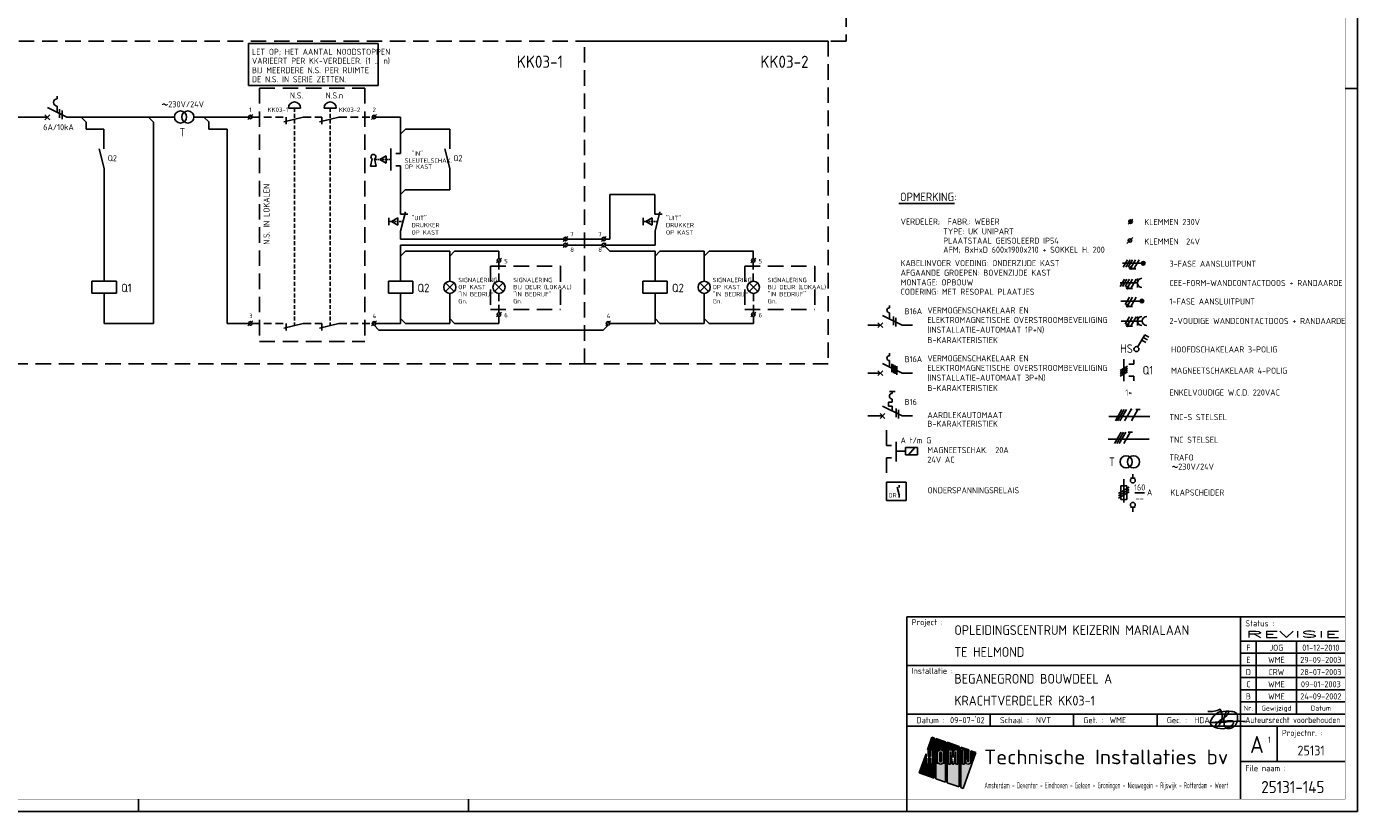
# Model space of a CAD drawing. Header units: millimetres. Extents: x 0 to 841, y 0 to 594.
# Tile 2 of 3: x 295 to 841, y 0 to 322. Entities that reach past the tile are written whole.
import ezdxf
from ezdxf.enums import TextEntityAlignment as Align

# ---------------------------------------------------------------- set-up
doc = ezdxf.new("R2010")
doc.units = ezdxf.units.MM
doc.linetypes.add('HIDDEN', pattern=[9.525, 6.35, -3.175])
doc.layers.get('0').update_dxf_attribs({"linetype": 'CONTINUOUS'})
for name, color, linetype in [('02-61-50-lijn050', 90, 'CONTINUOUS'), ('1', 7, 'CONTINUOUS'), ('40', 1, 'CONTINUOUS'), ('41', 2, 'CONTINUOUS'), ('52', 1, 'HIDDEN'), ('70', 1, 'CONTINUOUS'), ('71', 2, 'CONTINUOUS'), ('EL$2B---_KADER', 4, 'CONTINUOUS'), ('LIJN025', 10, 'CONTINUOUS'), ('LIJN035', 50, 'CONTINUOUS'), ('LIJN050', 90, 'CONTINUOUS'), ('TEKST18', 210, 'CONTINUOUS'), ('TEKST25', 10, 'CONTINUOUS'), ('TEKST35', 50, 'CONTINUOUS'), ('TEKST50', 90, 'CONTINUOUS'), ('TEKST70', 130, 'CONTINUOUS')]:
    doc.layers.add(name, color=color, linetype=linetype)
doc.styles.add('5_0', font='iso.shx')
doc.styles.add('HELV', font='ISO.SHX')
doc.styles.add('ISO', font='ISO.SHX')
doc.styles.add('NEN', font='iso.shx')
doc.styles.add('ROMAND', font='romand')

# ---------------------------------------------------------------- blocks, each defined once
blk = doc.blocks.new('A1')
at = {"layer": 'LIJN025'}
for p, q in [((836, 297), (841, 297)), ((793, 80), (793, 5)), ((793, 70), (836, 70)), ((799.5, 70), (799.5, 40)), ((816, 70), (816, 40)), ((793, 65), (836, 65)), ((656, 60), (793, 60)), ((793, 60), (836, 60)), ((793, 55), (836, 55)), ((793, 50), (836, 50)), ((793, 45), (836, 45)), ((656, 40), (836, 40)), ((690.25, 35), (690.25, 40)), ((724.5, 35), (724.5, 40)), ((758.75, 35), (758.75, 40)), ((656, 35), (836, 35)), ((808, 35), (808, 20.5)), ((666.28, 30.55), (664.44, 25.28)), ((667.23, 30.22), (666.28, 30.55)), ((667.23, 13.64), (667.23, 30.22)), ((667.85, 30), (667.85, 13.42)), ((671.81, 28.62), (667.85, 30)), ((671.81, 12.03), (671.81, 28.62)), ((672.49, 28.38), (672.49, 11.8)), ((677.53, 26.61), (672.49, 28.38)), ((663.88, 23.67), (661.11, 15.78)), ((663.88, 19.41), (663.88, 23.67)), ((664.44, 25.28), (664.78, 25.28)), ((664.78, 25.28), (664.78, 22.62)), ((664.78, 22.62), (665.68, 22.62)), ((664.78, 21.86), (664.78, 19.41)), ((665.68, 21.86), (664.78, 21.86)), ((665.68, 22.62), (665.68, 25.28)), ((665.68, 25.28), (666.58, 25.28)), ((665.68, 19.41), (665.68, 21.86)), ((666.58, 25.28), (666.58, 19.41)), ((668.51, 23.91), (668.61, 24.43)), ((668.51, 20.8), (668.51, 23.91)), ((668.61, 24.43), (668.9, 24.86)), ((668.9, 24.86), (669.35, 25.18)), ((669.35, 25.18), (669.88, 25.28)), ((669.39, 23.89), (669.46, 24.14)), ((669.39, 20.81), (669.39, 23.89)), ((669.46, 24.14), (669.63, 24.32)), ((669.63, 24.32), (669.89, 24.39)), ((669.88, 25.28), (670.41, 25.18)), ((669.89, 24.39), (670.13, 24.32)), ((670.13, 24.32), (670.31, 24.14)), ((670.31, 24.14), (670.38, 23.89)), ((670.38, 23.89), (670.38, 20.81)), ((670.41, 25.18), (670.85, 24.88)), ((670.85, 24.88), (671.14, 24.45)), ((671.14, 24.45), (671.25, 23.91)), ((671.25, 23.91), (671.25, 20.8)), ((673.1, 25.28), (674.62, 25.28)), ((673.1, 19.41), (673.1, 25.28)), ((673.87, 24.56), (673.87, 19.41)), ((674.72, 19.41), (673.87, 24.56)), ((674.62, 25.28), (675, 22.14)), ((675, 22.14), (675.38, 25.28)), ((676.15, 24.56), (675.29, 19.41)), ((675.38, 25.28), (676.92, 25.28)), ((676.15, 19.41), (676.15, 24.56)), ((676.92, 25.28), (676.92, 19.41)), ((677.53, 10.03), (677.53, 26.61)), ((678.21, 26.37), (678.21, 9.79)), ((681.46, 25.24), (678.21, 26.37)), ((678.81, 25.28), (679.69, 25.28)), ((678.81, 19.41), (678.81, 25.28)), ((679.14, 9.47), (684.31, 24.24)), ((679.69, 25.28), (679.69, 19.41)), ((681.46, 20.62), (681.46, 25.24)), ((682.31, 24.94), (682.31, 20.61)), ((684.31, 24.24), (682.31, 24.94)), ((664.78, 19.41), (663.88, 19.41)), ((666.58, 19.41), (665.68, 19.41)), ((668.61, 20.28), (668.51, 20.8)), ((668.91, 19.82), (668.61, 20.28)), ((669.37, 19.52), (668.91, 19.82)), ((669.91, 19.41), (669.37, 19.52)), ((669.45, 20.57), (669.39, 20.81)), ((669.64, 20.38), (669.45, 20.57)), ((669.89, 20.32), (669.64, 20.38)), ((670.14, 20.38), (669.89, 20.32)), ((670.43, 19.53), (669.91, 19.41)), ((670.32, 20.56), (670.14, 20.38)), ((670.38, 20.81), (670.32, 20.56)), ((670.86, 19.83), (670.43, 19.53)), ((671.15, 20.26), (670.86, 19.83)), ((671.25, 20.8), (671.15, 20.26)), ((673.87, 19.41), (673.1, 19.41)), ((675.29, 19.41), (674.72, 19.41)), ((676.92, 19.41), (676.15, 19.41)), ((679.69, 19.41), (678.81, 19.41)), ((680.02, 21.54), (680.88, 21.54)), ((680.02, 20.61), (680.02, 21.54)), ((680.09, 20.16), (680.02, 20.61)), ((680.34, 19.76), (680.09, 20.16)), ((680.7, 19.5), (680.34, 19.76)), ((681.16, 19.41), (680.7, 19.5)), ((680.88, 21.54), (680.88, 20.62)), ((680.88, 20.62), (680.97, 20.41)), ((680.97, 20.41), (681.17, 20.33)), ((681.61, 19.5), (681.16, 19.41)), ((681.17, 20.33), (681.37, 20.41)), ((681.37, 20.41), (681.46, 20.62)), ((681.99, 19.77), (681.61, 19.5)), ((682.24, 20.17), (681.99, 19.77)), ((682.31, 20.61), (682.24, 20.17)), ((793, 20.5), (836, 20.5)), ((661.11, 15.78), (667.23, 13.64)), ((667.85, 13.42), (671.81, 12.03)), ((672.49, 11.8), (677.53, 10.03)), ((678.21, 9.79), (679.14, 9.47)), ((340.5, 0), (340.5, 5)), ((476, 0), (476, 5)), ((656, 0), (656, 5))]:
    blk.add_line(p, q, dxfattribs=at)
blk.add_lwpolyline([(0, 0), (0, 594), (841, 594), (841, 0)], close=True, dxfattribs=at)
for points in [[(664.44, 25.28), (666.28, 30.55), (667.23, 25.28), (667.23, 30.22)], [(667.85, 25.28), (667.85, 30), (671.81, 25.28), (671.81, 28.62)], [(672.49, 25.28), (672.49, 28.38), (677.53, 25.28), (677.53, 26.61)], [(662.39, 19.41), (663.88, 23.67), (663.88, 19.41), (663.88, 23.67)], [(664.78, 22.62), (664.78, 25.28), (665.68, 22.62), (665.68, 25.28)], [(664.78, 19.41), (664.78, 21.86), (665.68, 19.41), (665.68, 21.86)], [(666.58, 19.41), (666.58, 25.28), (667.23, 19.41), (667.23, 25.28)], [(669.35, 25.18), (667.85, 25.28), (669.88, 25.28), (667.85, 25.28)], [(668.9, 24.86), (667.85, 25.28), (669.35, 25.18), (667.85, 25.28)], [(668.61, 24.43), (667.85, 25.28), (668.9, 24.86), (667.85, 25.28)], [(667.85, 23.91), (667.85, 25.28), (668.51, 23.91), (668.61, 24.43)], [(667.85, 20.8), (667.85, 23.91), (668.51, 20.8), (668.51, 23.91)], [(669.39, 23.89), (669.46, 24.14), (670.38, 23.89), (670.31, 24.14)], [(669.39, 20.81), (669.39, 23.89), (670.38, 20.81), (670.38, 23.89)], [(669.46, 24.14), (669.63, 24.32), (670.31, 24.14), (670.13, 24.32)], [(669.63, 24.32), (669.89, 24.39), (670.13, 24.32), (669.89, 24.39)], [(670.41, 25.18), (669.88, 25.28), (670.41, 25.18), (671.81, 25.28)], [(670.85, 24.88), (670.41, 25.18), (670.85, 24.88), (671.81, 25.28)], [(671.14, 24.45), (670.85, 24.88), (671.14, 24.45), (671.81, 25.28)], [(671.25, 23.91), (671.14, 24.45), (671.81, 23.91), (671.81, 25.28)], [(671.25, 20.8), (671.25, 23.91), (671.81, 20.8), (671.81, 23.91)], [(672.49, 19.41), (672.49, 25.28), (673.1, 19.41), (673.1, 25.28)], [(673.87, 19.41), (673.87, 24.56), (674.72, 19.41), (673.87, 24.56)], [(675, 22.14), (674.62, 25.28), (675, 22.14), (675.38, 25.28)], [(675.29, 19.41), (676.15, 24.56), (676.15, 19.41), (676.15, 24.56)], [(676.92, 19.41), (676.92, 25.28), (677.53, 19.41), (677.53, 25.28)], [(679.69, 25.28), (678.21, 26.37), (681.46, 25.24), (678.21, 26.37)], [(678.81, 25.28), (678.21, 26.37), (679.69, 25.28), (678.21, 26.37)], [(678.21, 19.41), (678.21, 26.37), (678.81, 19.41), (678.81, 25.28)], [(679.69, 25.24), (679.69, 25.28), (681.46, 25.24)], [(679.69, 21.54), (679.69, 25.24), (681.46, 21.54), (681.46, 25.24)], [(682.31, 20.61), (682.31, 24.94), (683.04, 20.61), (684.31, 24.24)], [(661.11, 15.78), (662.39, 19.41), (667.23, 13.64), (667.23, 19.41)], [(667.85, 19.41), (668.51, 20.8), (667.85, 19.41), (668.61, 20.28)], [(667.85, 19.41), (667.85, 20.8), (667.85, 19.41), (668.51, 20.8)], [(667.85, 19.41), (668.61, 20.28), (667.85, 19.41), (668.91, 19.82)], [(667.85, 19.41), (668.91, 19.82), (667.85, 19.41), (669.37, 19.52)], [(667.85, 19.41), (669.37, 19.52), (667.85, 19.41), (669.91, 19.41)], [(667.85, 13.42), (667.85, 19.41), (671.81, 12.03), (671.81, 19.41)], [(669.45, 20.57), (669.39, 20.81), (670.32, 20.56), (670.38, 20.81)], [(669.64, 20.38), (669.45, 20.57), (670.14, 20.38), (670.32, 20.56)], [(669.89, 20.32), (669.64, 20.38), (669.89, 20.32), (670.14, 20.38)], [(669.91, 19.41), (670.43, 19.53), (669.91, 19.41), (671.81, 19.41)], [(670.43, 19.53), (670.86, 19.83), (670.43, 19.53), (671.81, 19.41)], [(670.86, 19.83), (671.15, 20.26), (670.86, 19.83), (671.81, 19.41)], [(671.81, 19.41), (671.15, 20.26), (671.81, 20.8), (671.25, 20.8)], [(672.49, 11.8), (672.49, 19.41), (677.53, 10.03), (677.53, 19.41)], [(678.21, 9.79), (678.21, 19.41), (679.14, 9.47), (682.62, 19.41)], [(679.69, 19.41), (679.69, 21.54), (680.02, 20.61), (680.02, 21.54)], [(679.69, 19.41), (680.02, 20.61), (679.69, 19.41), (680.09, 20.16)], [(679.69, 19.41), (680.09, 20.16), (679.69, 19.41), (680.34, 19.76)], [(679.69, 19.41), (680.34, 19.76), (679.69, 19.41), (680.7, 19.5)], [(679.69, 19.41), (680.7, 19.5), (679.69, 19.41), (681.16, 19.41)], [(680.02, 20.61), (680.02, 21.54), (680.09, 20.16), (680.02, 20.61)], [(681.46, 20.62), (680.88, 21.54), (681.46, 20.62), (681.46, 21.54)], [(681.37, 20.41), (680.88, 21.54), (681.46, 20.62), (680.88, 21.54)], [(681.17, 20.33), (680.88, 21.54), (681.37, 20.41), (680.88, 21.54)], [(680.97, 20.41), (680.88, 21.54), (681.17, 20.33), (680.88, 21.54)], [(680.88, 20.62), (680.88, 21.54), (680.97, 20.41), (680.88, 21.54)], [(681.16, 19.41), (682.62, 19.41), (681.61, 19.5), (682.62, 19.41)], [(682.62, 19.41), (681.61, 19.5), (682.62, 19.41), (681.99, 19.77)], [(682.62, 19.41), (681.99, 19.77), (683.04, 20.61), (682.24, 20.17)], [(682.24, 20.17), (682.31, 20.61), (682.24, 20.17), (683.04, 20.61)]]:
    blk.add_solid(points, dxfattribs=at)
at = {"layer": 'LIJN050'}
for p, q in [((836, 80), (656, 80)), ((656, 80), (656, 5))]:
    blk.add_line(p, q, dxfattribs=at)
at = {"layer": 'LIJN050', "const_width": 0.2}
blk.add_lwpolyline([(836, 5), (836, 589), (25, 589), (25, 5)], close=True, dxfattribs=at)
at = {"layer": 'TEKST18', "style": 'ISO'}
for s, p in [('Nr.', (796.25, 41.43)), ('Gewijzigd', (807.75, 41.43)), ('Datum', (826, 41.43))]:
    blk.add_text(s, height=2, dxfattribs=at).set_placement(p, align=Align.CENTER)
at = {"layer": 'TEKST18', "style": 'ISO', "width": 0.67468}
blk.add_text('Amsterdam - Deventer - Eindhoven - Geleen - Groningen - Nieuwegein - Rijswijk - Rotterdam - Weert', height=2.5, dxfattribs=at).set_placement((687.88, 9.47), (788, 9.47), align=Align.FIT)
at = {"layer": 'TEKST25', "style": 'ISO'}
for s, p in [('Project :', (658, 76.5)), ('Status :', (795, 76)), ('Installatie :', (658, 56.5)), ('Datum :', (660, 36.25)), ('Schaal :', (694.25, 36.25)), ('Get. :', (728.5, 36.25)), ('Gec. :', (762.75, 36.25)), ('Projectnr. :', (810, 31)), ('File naam :', (795, 16.5))]:
    blk.add_text(s, height=2.5, dxfattribs=at).set_placement(p)
at = {"layer": 'TEKST25', "style": 'ISO', "width": 1.015814}
blk.add_text('Auteursrecht voorbehouden', height=2.5, dxfattribs=at).set_placement((795, 36.3), (834, 36.3), align=Align.FIT)
at = {"layer": 'TEKST25', "style": 'ROMAND', "width": 2.899115}
blk.add_attdef('STATUS', text='', height=2.5, dxfattribs=at).set_placement((795, 71.5), (834, 71.5), align=Align.FIT)
at = {"layer": 'TEKST25', "style": 'ISO'}
for tag, p in [('E', (796.25, 66)), ('NAAM-E', (807.75, 66)), ('DATUM-E', (826, 66)), ('D', (796.25, 61)), ('NAAM-D', (807.75, 61)), ('DATUM-D', (826, 61)), ('C', (796.25, 56)), ('NAAM-C', (807.75, 56)), ('DATUM-C', (826, 56)), ('B', (796.25, 51)), ('NAAM-B', (807.75, 51)), ('DATUM-B', (826, 51)), ('A', (796.25, 46)), ('NAAM-A', (807.75, 46)), ('DATUM-A', (826, 46))]:
    blk.add_attdef(tag, text='', height=2.5, dxfattribs=at).set_placement(p, align=Align.CENTER)
for tag, p in [('DATUM', (673.75, 36.25)), ('SCHAAL', (709, 36.25)), ('GETEKEND', (739.25, 36.25)), ('GECONTOL.', (774, 36.25)), ('FORMAAT', (804.25, 28.25))]:
    blk.add_attdef(tag, p, '', height=2.5, dxfattribs=at)
at = {"layer": 'TEKST35', "style": 'ISO'}
for tag, p in [('PROJECT', (675.5, 72.5)), ('PLAATS', (675.5, 63.5)), ('INSTALLATIE-REGEL1', (675.5, 52.5)), ('INSTALLATIE-REGEL2', (675.5, 43.5))]:
    blk.add_attdef(tag, p, '', height=4, dxfattribs=at)
blk.add_attdef('PROJ.NR.', text='', height=4, dxfattribs=at).set_placement((822, 23), align=Align.CENTER)
at = {"layer": 'TEKST50', "style": 'HELV', "width": 1.169753}
blk.add_text('Technische Installaties bv', height=6, dxfattribs=at).set_placement((687.72, 19.36), (787.99, 19.36), align=Align.FIT)
at = {"layer": 'TEKST50', "style": 'ISO'}
blk.add_attdef('FILE-NAAM', text='', height=5, dxfattribs=at).set_placement((814.5, 7.5), align=Align.CENTER)
at = {"layer": 'TEKST70', "style": 'HELV'}
blk.add_text('A', height=7, dxfattribs=at).set_placement((799.75, 24), align=Align.CENTER)
blk = doc.blocks.new('PRHDAA4')
at = {"layer": '02-61-50-lijn050', "color": 50, "linetype": 'ByBlock', "flags": 128}
blk.add_lwpolyline([(1.04, 2.03, 0.043806), (-6.39, 1.89, -0.031193), (-12.8, 1.6), (-7.61, 2.16, 0.003454), (-5.1, 2.36, -0.231177), (-3.95, 1.92, -0.175519), (-3.92, 1.42, -0.153375), (-4.6, 0.4, -0.056813), (-5.76, -0.34, -0.100205), (-8.11, -0.94, -0.16296), (-12.67, 0.33, -0.379529), (-13.36, 2.09, -0.14016), (-11.01, 5.21, -0.143334), (-9.14, 6.05, -0.06258), (-4.67, 6.18, -0.12688), (-2.65, 5.49, -0.169413), (-2.32, 4.96, -0.095564), (-2.27, 2.38, -0.080055), (-2.63, 1.34, -0.126486), (-4.26, -0.44, -0.214891), (-6.48, -0.78, -0.203106), (-7.05, -0.45, -0.121177), (-7.75, 1.16, -0.121604), (-7.51, 4.45, -0.010614), (-7.31, 5.13, -0.021915), (-7.04, 5.72, -0.15615), (-6.41, 6.24, -0.050224), (-6.16, 6.3, -0.295436), (-5.97, 6.21, -0.250173), (-5.94, 5.68, -0.167384), (-8.57, 2.94, 0.121525), (-11.08, 0.82, 0.14194), (-11.19, 0.5, 0.153562), (-11.18, 0.3, 0.520832), (-10.31, 0.11, 0.362036), (-9.35, 7.05, -0.145439), (-14.41, 6.19)], format="xyb", dxfattribs=at)
blk = doc.blocks.new('T1146')
at = {"layer": '71'}
for p, q in [((-4, 0), (-4, -8)), ((0, -1.5), (-2, -1.5)), ((0, -6.5), (-2, -6.5))]:
    blk.add_line(p, q, dxfattribs=at)
blk = doc.blocks.new('RWS023', base_point=(227, 181))
at = {"layer": '40', "style": 'NEN'}
blk.add_text('~', height=5, dxfattribs=at).set_placement((223.5, 179.5))
blk = doc.blocks.new('KLAPSCHRENVOOI')
at = {"layer": '1', "color": 1}
for p, q in [((-16.95, 1.46), (-21.45, -1.14)), ((-16.95, 0.46), (-21.45, -2.14)), ((-16.95, -0.54), (-21.45, -3.14))]:
    blk.add_line(p, q, dxfattribs=at)
at = {"layer": '1', "color": 2}
for p, q in [((-20.45, 1.91), (-17.95, 1.91)), ((-20.45, -3.59), (-20.45, 1.91)), ((-19.2, 4.66), (-19.2, -4.84)), ((-17.95, 1.91), (-17.95, -3.59)), ((-16.5, 5.16), (-14.5, 5.16)), ((-17.95, -3.59), (-20.45, -3.59)), ((-14.5, -6.84), (-16.5, -6.84))]:
    blk.add_line(p, q, dxfattribs=at)
at = {"layer": '70'}
blk.add_line((-14.69, -0.96), (-10.69, -0.96), dxfattribs=at)
at = {"layer": '71'}
for centre in [(-15.5, 4.16), (-15.5, -5.84)]:
    blk.add_circle(centre, 1, dxfattribs=at)
at = {"layer": 'LIJN035'}
for p, q in [((-15.5, 5.16), (-15.5, 6.76)), ((-15.5, -6.84), (-15.5, -8.69))]:
    blk.add_line(p, q, dxfattribs=at)
at = {"layer": '40', "style": 'NEN'}
for s, p in [('160', (-12.69, 0.04)), ('--', (-12.69, -4.46))]:
    blk.add_text(s, height=2.5, dxfattribs=at).set_placement(p, align=Align.CENTER)
blk.add_text('A', height=2.5, dxfattribs=at).set_placement((-9.69, -1.96))
at = {"layer": 'TEKST25', "style": 'ISO'}
blk.add_text('KLAPSCHEIDER', height=2.5, dxfattribs=at).set_placement((-0.06, -2.04))
blk = doc.blocks.new('RWS076')
at = {"layer": '71'}
blk.add_line((2, 0), (0, 2), dxfattribs=at)
blk = doc.blocks.new('RWS075')
at = {"layer": '71'}
blk.add_line((2, 0), (0, -2), dxfattribs=at)

msp = doc.modelspace()

# ---------------------------------------------------------------- linework, layer by layer
at = {"color": 10}
for p, q in [((741.63, 160.41), (744.33, 165.1)), ((742.56, 160.41), (745.27, 165.1)), ((743.5, 160.41), (746.21, 165.1)), ((745.38, 160.41), (748.08, 165.1)), ((748.19, 160.41), (750.89, 165.1)), ((749.96, 165.1), (751.83, 165.1)), ((741.3, 151.11), (744.01, 155.8)), ((742.24, 151.11), (744.94, 155.8)), ((743.18, 151.11), (745.88, 155.8)), ((745.05, 151.11), (747.76, 155.8)), ((746.82, 155.8), (748.69, 155.8))]:
    msp.add_line(p, q, dxfattribs=at)
at = {"color": 50}
for p, q in [((738.96, 162.28), (755.83, 162.28)), ((738.63, 152.98), (755.51, 152.98))]:
    msp.add_line(p, q, dxfattribs=at)
at = {"color": 10, "const_width": 0.469}
for points in [[(747.88, 165.21, 1), (748.29, 164.98, 1)], [(746.74, 154.51, 1), (747.15, 154.27, 1)]]:
    msp.add_lwpolyline(points, format="xyb", close=True, dxfattribs=at)
at = {"layer": '1', "color": 2}
for p, q in [((307.11, 293.8), (307.11, 292.8)), ((307.11, 289.8), (307.11, 287.22)), ((303.11, 289.22), (311.14, 285.2)), ((646.03, 203.79), (654.07, 199.77)), ((646.03, 184.09), (654.07, 180.07)), ((650.03, 172.56), (650.03, 171.76)), ((646.03, 166.49), (654.07, 162.47)), ((650.03, 168.16), (648.43, 168.16)), ((648.43, 168.16), (648.43, 166.56)), ((648.43, 166.56), (650.03, 166.56)), ((650.03, 169.36), (650.03, 168.16)), ((650.03, 166.56), (650.03, 164.5))]:
    msp.add_line(p, q, dxfattribs=at)
at = {"layer": '1', "color": 1}
for p, q in [((746.64, 226.66), (744.89, 223.63)), ((747.64, 226.66), (745.89, 223.63)), ((748.64, 226.66), (746.89, 223.63)), ((749.89, 226.66), (748.17, 223.67)), ((751.39, 226.66), (749.21, 222.87)), ((745.37, 218.66), (743.62, 215.63)), ((746.37, 218.66), (744.62, 215.63)), ((747.37, 218.66), (745.62, 215.63)), ((748.62, 218.66), (746.9, 215.67)), ((750.12, 218.66), (747.94, 214.87)), ((747.37, 211.26), (745.62, 208.23)), ((748.62, 211.26), (746.9, 208.27)), ((750.12, 211.26), (747.94, 207.47)), ((747.37, 203.16), (745.62, 200.13)), ((748.62, 203.16), (746.9, 200.17)), ((750.12, 203.16), (747.94, 199.37))]:
    msp.add_line(p, q, dxfattribs=at)
for centre in [(747.92, 223.23), (746.65, 215.23), (746.65, 207.83), (746.65, 199.73)]:
    msp.add_circle(centre, 0.5, dxfattribs=at)
at = {"layer": '1', "color": 2}
for centre, radius in [((307.11, 291.3), 1.5), ((650.03, 170.56), 1.2)]:
    msp.add_arc(centre, radius, 90, 270, dxfattribs=at)
at = {"layer": '40'}
msp.add_line((748.86, 235.81), (746.36, 233.31), dxfattribs=at)
at = {"layer": '40', "color": 2}
msp.add_circle((747.61, 234.56), 0.75, dxfattribs=at)
at = {"layer": '52', "ltscale": 0.1}
msp.add_line((444.1, 267.79), (437.72, 267.79), dxfattribs=at)
at = {"layer": '52', "linetype": 'HIDDEN', "ltscale": 0.1}
for p, q in [((449.12, 242.39), (443.25, 242.39)), ((553.59, 242.39), (547.71, 242.39))]:
    msp.add_line(p, q, dxfattribs=at)
at = {"layer": '70'}
for p, q in [((308.11, 288.47), (308.11, 284.97)), ((309.11, 287.97), (309.11, 284.47)), ((385.44, 284.29), (387.44, 286.29)), ((436.22, 284.29), (438.22, 286.29)), ((746.86, 241.31), (748.86, 243.31)), ((514.82, 234.16), (516.82, 236.16)), ((530.57, 234.16), (532.57, 236.16)), ((514.82, 231.66), (516.82, 233.66)), ((530.57, 231.66), (532.57, 233.66)), ((487.5, 225.34), (489.5, 227.34)), ((591.96, 225.34), (593.96, 227.34)), ((749.98, 222.87), (748.43, 222.87)), ((748.71, 214.87), (747.16, 214.87)), ((487.51, 203.14), (489.51, 205.14)), ((591.98, 203.14), (593.98, 205.14)), ((650.53, 203.29), (650.53, 199.79)), ((651.53, 202.79), (651.53, 199.29)), ((748.71, 207.47), (747.16, 207.47)), ((385.44, 199.49), (387.44, 201.49)), ((436.22, 199.49), (438.22, 201.49)), ((532.35, 199.49), (534.35, 201.49)), ((748.71, 199.37), (747.16, 199.37)), ((649.9, 183.9), (649.9, 180.4)), ((650.55, 183.58), (650.55, 180.08)), ((651.19, 183.26), (651.19, 179.76)), ((651.84, 182.93), (651.84, 179.43)), ((743.63, 181.13), (746.66, 182.88)), ((746.66, 182.13), (743.63, 180.38)), ((743.63, 179.63), (746.66, 181.38)), ((743.63, 178.88), (746.66, 180.63)), ((651.61, 165.47), (651.61, 161.97)), ((652.61, 164.97), (652.61, 161.47))]:
    msp.add_line(p, q, dxfattribs=at)
at = {"layer": '70', "const_width": 0.5}
for points in [[(747.67, 223.23, 1), (748.17, 223.23, 1)], [(746.4, 215.23, 1), (746.9, 215.23, 1)], [(746.4, 207.83, 1), (746.9, 207.83, 1)], [(746.4, 199.73, 1), (746.9, 199.73, 1)]]:
    msp.add_lwpolyline(points, format="xyb", close=True, dxfattribs=at)
at = {"layer": '71'}
for p, q in [((302.11, 284.2), (304.11, 286.2)), ((302.11, 286.2), (304.11, 284.2)), ((318.98, 283.23), (317.02, 285.2)), ((346.61, 283.2), (344.61, 285.2)), ((369.35, 283.25), (367.35, 285.25)), ((408.18, 285.29), (400.18, 283.29)), ((401.18, 285.29), (401.18, 282.29)), ((402.08, 288.99), (407.08, 288.99)), ((422.83, 285.29), (414.83, 283.29)), ((415.83, 285.29), (415.83, 282.29)), ((416.73, 288.99), (421.73, 288.99)), ((448.02, 285.29), (448.02, 270.29)), ((326.31, 280.25), (326.31, 272.19)), ((346.61, 283.2), (346.61, 200.49)), ((376.93, 280.25), (376.93, 200.49)), ((450.12, 280.29), (468.32, 280.29)), ((468.32, 280.29), (468.32, 272.19)), ((326.41, 264.19), (324.41, 272.19)), ((435.76, 265.15), (436.45, 268.08)), ((438.16, 265.15), (437.47, 268.08)), ((439.62, 267.79), (442.22, 269.29)), ((442.22, 266.29), (439.62, 267.79)), ((442.22, 269.29), (442.22, 266.29)), ((444.12, 272.29), (444.12, 263.29)), ((448.02, 270.29), (446.12, 270.29)), ((468.32, 264.19), (466.32, 272.19)), ((326.41, 264.19), (326.41, 217.86)), ((435.76, 265.15), (438.16, 265.15)), ((448.02, 265.29), (446.12, 265.29)), ((448.02, 265.29), (448.02, 245.38)), ((468.32, 264.19), (468.32, 255.39)), ((450.02, 255.39), (448.02, 253.39)), ((468.32, 255.39), (450.02, 255.39)), ((534.1, 253.39), (552.49, 253.39)), ((534.1, 235.16), (534.1, 253.39)), ((552.49, 253.39), (552.49, 245.39)), ((448.12, 238.39), (450.12, 246.39)), ((552.59, 238.39), (554.59, 246.39)), ((443.25, 243.89), (443.25, 240.89)), ((444.4, 242.39), (447, 243.89)), ((447, 240.89), (444.4, 242.39)), ((447, 243.89), (447, 240.89)), ((448.02, 245.39), (451.12, 245.39)), ((547.71, 243.89), (547.71, 240.89)), ((548.86, 242.39), (551.46, 243.89)), ((551.46, 240.89), (548.86, 242.39)), ((551.46, 243.89), (551.46, 240.89)), ((552.49, 245.39), (555.59, 245.39)), ((448.12, 238.39), (448.12, 235.16)), ((515.07, 235.16), (448.12, 235.16)), ((516.57, 235.16), (530.82, 235.16)), ((532.32, 235.16), (534.1, 235.16)), ((552.59, 238.39), (552.59, 232.66)), ((515.07, 232.66), (448.12, 232.66)), ((448.12, 232.66), (448.12, 217.86)), ((450.12, 230.13), (468.32, 230.13)), ((468.32, 230.13), (468.32, 217.83)), ((470.32, 230.13), (488.52, 230.13)), ((488.5, 230.13), (488.5, 227.09)), ((530.82, 232.66), (516.57, 232.66)), ((552.59, 232.66), (532.32, 232.66)), ((552.59, 230.13), (534.1, 230.13)), ((552.59, 217.86), (552.59, 230.13)), ((554.59, 230.13), (572.79, 230.13)), ((572.79, 230.13), (572.79, 217.83)), ((574.79, 230.13), (592.99, 230.13)), ((592.96, 230.13), (592.96, 227.09)), ((488.5, 225.59), (488.5, 225.43)), ((592.96, 225.59), (592.96, 225.43)), ((750.67, 215.26), (750.67, 219.01)), ((331.41, 217.86), (321.41, 217.86)), ((321.41, 217.86), (321.41, 212.86)), ((331.41, 212.86), (331.41, 217.86)), ((443.12, 217.86), (443.12, 212.86)), ((453.12, 217.86), (443.12, 217.86)), ((453.12, 212.86), (453.12, 217.86)), ((468.32, 215.33), (466.55, 217.1)), ((468.32, 215.33), (466.55, 213.56)), ((468.32, 215.33), (470.09, 217.1)), ((468.32, 215.33), (470.09, 213.56)), ((488.52, 215.33), (486.75, 217.1)), ((488.52, 215.33), (486.75, 213.56)), ((488.52, 215.33), (490.29, 217.1)), ((488.52, 215.33), (490.29, 213.56)), ((557.59, 217.86), (547.59, 217.86)), ((547.59, 217.86), (547.59, 212.86)), ((557.59, 212.86), (557.59, 217.86)), ((572.79, 215.33), (571.02, 217.1)), ((572.79, 215.33), (571.02, 213.56)), ((572.79, 215.33), (574.55, 217.1)), ((572.79, 215.33), (574.55, 213.56)), ((592.99, 215.33), (591.22, 217.1)), ((592.99, 215.33), (591.22, 213.56)), ((592.99, 215.33), (594.75, 217.1)), ((592.99, 215.33), (594.75, 213.56)), ((743.58, 217.14), (750.67, 217.14)), ((321.41, 212.86), (331.41, 212.86)), ((326.41, 212.86), (326.41, 200.49)), ((443.12, 212.86), (453.12, 212.86)), ((448.12, 212.86), (448.12, 200.49)), ((468.32, 212.83), (468.32, 200.49)), ((547.59, 212.86), (557.59, 212.86)), ((552.59, 212.86), (552.59, 200.49)), ((572.79, 212.83), (572.79, 200.49)), ((648.82, 206.9), (648.82, 207.9)), ((488.52, 203.39), (488.52, 200.49)), ((592.99, 203.39), (592.99, 200.49)), ((648.82, 202.4), (648.82, 204.9)), ((750.67, 199.58), (750.67, 203.33)), ((408.18, 200.49), (400.18, 198.49)), ((401.18, 200.49), (401.18, 197.59)), ((422.83, 200.49), (414.83, 198.49)), ((415.83, 200.49), (415.83, 197.59)), ((552.59, 200.49), (534.1, 200.49)), ((744.07, 201.46), (752.67, 201.46)), ((750.78, 190.8), (753.68, 195.82)), ((752.43, 193.66), (754.16, 192.66)), ((753.05, 194.74), (754.79, 193.74)), ((753.68, 195.82), (755.41, 194.82)), ((648.82, 187.2), (648.82, 188.2)), ((648.82, 182.7), (648.82, 185.2)), ((745.15, 185.75), (745.15, 176.75)), ((749.15, 183.75), (747.15, 183.75)), ((749.15, 178.75), (747.15, 178.75)), ((645.03, 163.47), (647.03, 161.47)), ((645.03, 161.47), (647.03, 163.47)), ((660.41, 149.48), (655.41, 149.48)), ((655.41, 149.48), (655.41, 146.48)), ((660.41, 146.48), (660.41, 149.48)), ((655.41, 146.48), (660.41, 146.48)), ((655.75, 135.3), (647.65, 135.3)), ((647.65, 135.3), (647.65, 127.8)), ((652.83, 130.06), (652.07, 133.16)), ((655.75, 127.8), (655.75, 135.3)), ((647.65, 127.8), (655.75, 127.8))]:
    msp.add_line(p, q, dxfattribs=at)
for centre, radius in [((357.75, 285.3), 2.5), ((360.75, 285.3), 2.5), ((386.44, 285.29), 0.75), ((437.22, 285.29), 0.75), ((747.86, 242.31), 0.75), ((747.86, 242.31), 0.5), ((747.86, 242.31), 0.25), ((515.82, 235.16), 0.75), ((531.57, 235.16), 0.75), ((515.82, 232.66), 0.75), ((531.57, 232.66), 0.75), ((488.5, 226.34), 0.75), ((592.96, 226.34), 0.75), ((753.08, 225.22), 0.75), ((753.08, 225.22), 0.5), ((753.08, 225.22), 0.25), ((468.32, 215.33), 2.5), ((488.52, 215.33), 2.5), ((572.79, 215.33), 2.5), ((592.99, 215.33), 2.5), ((752.5, 209.64), 0.75), ((752.5, 209.64), 0.5), ((752.5, 209.64), 0.25), ((488.51, 204.14), 0.75), ((592.98, 204.14), 0.75), ((386.44, 200.49), 0.75), ((437.22, 200.49), 0.75), ((533.35, 200.49), 0.75), ((750.27, 189.94), 1), ((746.05, 143.6), 2.5), ((749.05, 143.6), 2.5)]:
    msp.add_circle(centre, radius, dxfattribs=at)
for centre, radius, start, end in [((404.58, 288.99), 2.5, 0, 180), ((419.23, 288.99), 2.5, 0, 180), ((436.96, 268.95), 1, 300.6656, 239.3344), ((752.55, 217.14), 1.88, 90, 270), ((648.82, 205.9), 1, 90, 270), ((752.55, 201.46), 1.88, 90, 270), ((754.55, 201.46), 1.88, 90, 270), ((648.82, 186.2), 1, 90, 270)]:
    msp.add_arc(centre, radius, start, end, dxfattribs=at)
at = {"layer": 'LIJN025', "linetype": 'HIDDEN'}
for p, q in [((631.1, 385.9), (631.1, 316.5)), ((631.1, 316.5), (97.35, 316.5)), ((523.7, 183.85), (523.7, 316.5)), ((523.7, 183.85), (523.7, 316.5)), ((523.7, 316.5), (623.7, 316.5)), ((623.7, 316.5), (623.7, 183.85)), ((390.19, 297.15), (390.19, 193.07)), ((390.19, 297.15), (433.48, 297.15)), ((433.48, 297.15), (433.48, 193.07)), ((485, 223.97), (513.77, 223.97)), ((485, 223.97), (485, 206.27)), ((513.77, 223.97), (513.77, 206.27)), ((589.46, 223.97), (618.24, 223.97)), ((589.46, 223.97), (589.46, 206.27)), ((618.24, 223.97), (618.24, 206.27)), ((485, 206.27), (513.77, 206.27)), ((589.46, 206.27), (618.24, 206.27)), ((390.19, 193.07), (433.48, 193.07)), ((523.7, 183.85), (289.48, 183.85)), ((623.7, 183.85), (523.7, 183.85))]:
    msp.add_line(p, q, dxfattribs=at)
at = {"layer": 'LIJN025', "linetype": 'HIDDEN', "ltscale": 0.25}
for p, q in [((404.58, 288.99), (404.58, 199.59)), ((419.23, 288.99), (419.23, 199.59))]:
    msp.add_line(p, q, dxfattribs=at)
at = {"layer": 'LIJN025', "linetype": 'Continuous'}
msp.add_line((652.71, 249.72), (675.59, 249.72), dxfattribs=at)
at = {"layer": 'LIJN025', "color": 2, "linetype": 'Continuous'}
for p, q in [((644.11, 198.79), (646.08, 200.77)), ((644.11, 200.77), (646.08, 198.79)), ((644.11, 181.07), (646.08, 179.09)), ((644.11, 179.09), (646.08, 181.07))]:
    msp.add_line(p, q, dxfattribs=at)
at = {"layer": 'LIJN025', "color": 2, "linetype": 'HIDDEN', "ltscale": 2.5}
msp.add_line((655.41, 147.98), (651.64, 147.98), dxfattribs=at)
at = {"layer": 'LIJN025', "color": 1, "linetype": 'Continuous'}
msp.add_line((656.71, 146.48), (659.22, 149.48), dxfattribs=at)
at = {"layer": 'LIJN035'}
for p, q in [((438.89, 315.43), (385.69, 315.43)), ((385.69, 315.43), (385.69, 298.21)), ((438.89, 298.21), (438.89, 315.43)), ((385.69, 298.21), (438.89, 298.21)), ((262.7, 285.25), (303.16, 285.25)), ((311.14, 285.2), (355.25, 285.2)), ((363.25, 285.25), (385.69, 285.25)), ((437.97, 285.29), (448.02, 285.29)), ((318.98, 283.23), (318.98, 280.25)), ((318.98, 280.25), (326.33, 280.25)), ((369.35, 283.25), (369.35, 280.25)), ((369.35, 280.25), (376.93, 280.25)), ((752.58, 225.22), (744.5, 225.22)), ((752, 209.64), (743.8, 209.64)), ((326.41, 200.49), (346.61, 200.49)), ((376.93, 200.49), (385.69, 200.49)), ((437.97, 200.49), (448.12, 200.49)), ((439.22, 197.74), (531.35, 197.74)), ((450.12, 200.49), (468.32, 200.49)), ((470.32, 200.49), (488.52, 200.49)), ((554.59, 200.49), (572.79, 200.49)), ((574.79, 200.49), (592.99, 200.49)), ((645.1, 199.78), (640.02, 199.78)), ((654.07, 199.77), (658.27, 199.77)), ((749.15, 183.75), (749.15, 185.55)), ((645.1, 180.08), (640.02, 180.08)), ((654.07, 180.07), (658.27, 180.07)), ((749.15, 176.95), (749.15, 178.75)), ((646.04, 162.48), (640.02, 162.48)), ((654.07, 162.47), (658.27, 162.47)), ((647.64, 150.32), (647.64, 156.61)), ((647.64, 139.04), (647.64, 145.32)), ((652.83, 134.03), (652.83, 133.05)), ((652.83, 130.06), (652.83, 128.93))]:
    msp.add_line(p, q, dxfattribs=at)
at = {"layer": 'LIJN035', "linetype": 'HIDDEN', "ltscale": 0.5}
for p, q in [((387.19, 285.29), (401.18, 285.29)), ((408.18, 285.29), (415.83, 285.29)), ((422.83, 285.29), (436.47, 285.29)), ((488.5, 217.83), (488.5, 225.59)), ((592.96, 217.83), (592.96, 225.59)), ((488.51, 204.89), (488.51, 212.83)), ((592.98, 204.89), (592.98, 212.83)), ((387.19, 200.49), (401.18, 200.49)), ((408.18, 200.49), (415.83, 200.49)), ((422.83, 200.49), (436.47, 200.49))]:
    msp.add_line(p, q, dxfattribs=at)
at = {"layer": 'LIJN050'}
msp.add_line((648.82, 172.56), (651.22, 172.56), dxfattribs=at)

# ---------------------------------------------------------------- block references
at = {"layer": '40'}
for p in [(353.35, 289.3), (768.05, 140.4)]:
    msp.add_blockref('RWS023', p, dxfattribs=at)
at = {"layer": '70'}
for p in [(532.1, 230.13), (448.12, 200.49), (552.59, 200.49), (437.22, 197.74)]:
    msp.add_blockref('RWS076', p, dxfattribs=at)
at = {"layer": 'EL$2B---_KADER'}
msp.add_blockref('A1', (0, 0), dxfattribs=at).add_auto_attribs({'NAAM-E': 'JOG', 'NAAM-D': 'WME', 'NAAM-C': 'CRW', 'NAAM-B': 'WME', 'NAAM-A': 'WME', 'STATUS': 'REVISIE', 'FILE-NAAM': '25131-145', 'SCHAAL': 'NVT', 'INSTALLATIE-REGEL2': 'KRACHTVERDELER KK03-1', 'INSTALLATIE-REGEL1': 'BEGANEGROND BOUWDEEL A', 'DATUM': "09-07-'02", 'PLAATS': 'TE HELMOND', 'PROJECT': 'OPLEIDINGSCENTRUM KEIZERIN MARIALAAN', 'GETEKEND': 'WME', 'GECONTOL.': 'HDA', 'C': 'D', 'B': 'C', 'A': 'B', 'E': 'F', 'D': 'E', 'PROJ.NR.': '25131', 'DATUM-C': '28-07-2003', 'DATUM-B': '09-01-2003', 'DATUM-A': '24-09-2002', 'FORMAAT': '1', 'DATUM-E': '01-12-2010', 'DATUM-D': '29-09-2003'})
at = {"layer": 'LIJN025', "color": 2, "linetype": 'Continuous', "rotation": 180}
msp.add_blockref('T1146', (647.64, 143.82), dxfattribs=at)
at = {"layer": 'LIJN025'}
for name, p in [('KLAPSCHRENVOOI', (764.3, 131.8)), ('PRHDAA4', (794, 34.9))]:
    msp.add_blockref(name, p, dxfattribs=at)
at = {"layer": 'TEKST70', "xscale": -1, "rotation": 180}
msp.add_blockref('RWS076', (448.12, 280.29), dxfattribs=at)
at = {"layer": 'TEKST70'}
for name, p in [('RWS075', (448.12, 230.13)), ('RWS075', (468.32, 230.13)), ('RWS075', (552.59, 230.13)), ('RWS075', (572.79, 230.13)), ('RWS076', (468.32, 200.49)), ('RWS076', (468.32, 200.49)), ('RWS076', (572.79, 200.49)), ('RWS076', (572.79, 200.49)), ('RWS075', (531.35, 199.74))]:
    msp.add_blockref(name, p, dxfattribs=at)

# ---------------------------------------------------------------- texts
at = {"layer": '40', "style": 'NEN'}
for s, height, p in [('LET OP; HET AANTAL NOODSTOPPEN', 2.5, (387.09, 310.83)), ('VARIEERT PER KK-VERDELER. (1 ... n)', 2.5, (387.09, 307.13)), ('BIJ MEERDERE N.S. PER RUIMTE', 2.5, (387.09, 303.27)), ('DE N.S. IN SERIE ZETTEN.', 2.5, (387.09, 299.57)), ('N.S.', 2.5, (402.68, 292.89)), ('N.S.n', 2.5, (417.33, 292.89)), ('230V/24V', 2.5, (352.75, 289.3)), ('1', 1.8, (385.94, 287.39)), ('KK03-1', 1.8, (393.5, 287.39)), ('KK03-2', 1.8, (422.79, 287.39)), ('2', 1.8, (436.62, 287.39)), ('6A/10kA', 2.5, (301.4, 279.87)), ('Q2', 2.5, (327.86, 267.14)), ('SLEUTELSCHAK.', 1.8, (449.82, 266.49)), ('"IN"', 1.8, (452.62, 269.39)), ('Q2', 2.5, (469.77, 267.14)), ('OP KAST', 1.8, (449.82, 263.99)), ('"UIT"', 1.8, (452.62, 242.89)), ('DRUKKER ', 1.8, (452.62, 239.99)), ('"UIT"', 1.8, (557.09, 242.89)), ('DRUKKER ', 1.8, (557.09, 239.99)), ('OP KAST', 1.8, (452.62, 236.99)), ('7', 1.8, (517.79, 236.26)), ('7', 1.8, (529.29, 236.26)), ('OP KAST', 1.8, (557.09, 236.99)), ('8', 1.8, (517.79, 229.86)), ('8', 1.8, (529.29, 229.86)), ('5', 1.8, (490.69, 225.16)), ('5', 1.8, (595.15, 225.16)), ('SIGNALERING', 1.8, (471.82, 217.43)), ('SIGNALERING', 1.8, (494.37, 217.43)), ('SIGNALERING', 1.8, (576.29, 217.43)), ('SIGNALERING', 1.8, (598.83, 217.43)), ('OP KAST', 1.8, (471.82, 214.53)), ('"IN BEDRIJF"', 1.8, (471.82, 211.63)), ('"IN BEDRIJF"', 1.8, (494.37, 211.63)), ('BIJ DEUR (LOKAAL)', 1.8, (494.37, 214.53)), ('OP KAST', 1.8, (576.29, 214.53)), ('"IN BEDRIJF"', 1.8, (576.29, 211.63)), ('"IN BEDRIJF"', 1.8, (598.83, 211.63)), ('BIJ DEUR (LOKAAL)', 1.8, (598.83, 214.53)), ('Gn.', 1.8, (471.82, 208.73)), ('Gn.', 1.8, (494.37, 208.73)), ('Gn.', 1.8, (576.29, 208.73)), ('Gn.', 1.8, (598.83, 208.73)), ('3', 1.8, (385.94, 202.67)), ('4', 1.8, (436.62, 202.67)), ('6', 1.8, (490.69, 203.01)), ('4', 1.8, (532.75, 202.67)), ('6', 1.8, (595.15, 203.01)), ('B16', 2.5, (655.07, 204.27)), ('A', 2.5, (660.07, 204.27)), ('B16', 2.5, (655.07, 184.57)), ('A', 2.5, (660.07, 184.57)), ('B16', 2.5, (655.07, 166.97)), ('230V/24V', 2.5, (767.45, 140.4)), ('OR', 1.8, (648.42, 128.96))]:
    msp.add_text(s, height=height, dxfattribs=at).set_placement(p)
at = {"layer": '41', "style": 'NEN'}
for p in [(359.75, 277.3), (741.45, 141.9)]:
    msp.add_text('T', height=3.5, dxfattribs=at).set_placement(p, align=Align.RIGHT)
for s, p in [('Q1', (333.36, 213.31)), ('Q2', (455.07, 213.31)), ('Q2', (559.53, 213.31))]:
    msp.add_text(s, height=3.5, dxfattribs=at).set_placement(p)
at = {"layer": 'TEKST25', "style": 'ISO'}
msp.add_text('N.S. IN LOKALEN', height=2.5, rotation=90, dxfattribs=at).set_placement((394.33, 232.8))
at = {"layer": 'TEKST25'}
for s, style, p in [('VERDELER;  FABR.: WEBER', 'ISO', (653.44, 241.09)), ('KLEMMEN 230V', 'ISO', (753.52, 240.89)), ('TYPE: UK UNIPART', 'ISO', (670.94, 237.03)), ('PLAATSTAAL GEISOLEERD IP54', 'ISO', (670.94, 233.23)), ('KLEMMEN  24V', 'ISO', (753.52, 232.89)), ('AFM; BxHxD 600x1900x210 + SOKKEL H. 200', 'ISO', (670.94, 229.53)), ('KABELINVOER VOEDING: ONDERZIJDE KAST', 'ISO', (653.44, 224.02)), ('3-FASE AANSLUITPUNT', 'ISO', (763.84, 223.75)), ('AFGAANDE GROEPEN: BOVENZIJDE KAST', 'ISO', (653.44, 220.07)), ('MONTAGE: OPBOUW', 'ISO', (653.44, 216.09)), ('CODERING: MET RESOPAL PLAATJES', 'ISO', (653.44, 212.26)), ('CEE-FORM-WANDCONTACTDOOS + RANDAARDE', 'ISO', (763.84, 215.85)), ('1-FASE AANSLUITPUNT', 'ISO', (763.84, 208.25)), ('VERMOGENSCHAKELAAR EN ', 'ISO', (664.44, 204.58)), ('ELEKTROMAGNETISCHE OVERSTROOMBEVEILIGING', 'ISO', (664.44, 200.65)), ('2-VOUDIGE WANDCONTACTDOOS + RANDAARDE', 'ISO', (763.84, 200.25)), ('(INSTALLATIE-AUTOMAAT 1P+N)', 'ISO', (664.44, 196.65)), ('B-KARAKTERISTIEK', 'ISO', (664.44, 192.4)), ('VERMOGENSCHAKELAAR EN ', 'ISO', (664.44, 184.88)), ('HOOFDSCHAKELAAR 3-POLIG', 'ISO', (764.54, 188.55)), ('ELEKTROMAGNETISCHE OVERSTROOMBEVEILIGING', 'ISO', (664.44, 180.95)), ('MAGNEETSCHAKELAAR 4-POLIG', 'ISO', (764.54, 179.85)), ('(INSTALLATIE-AUTOMAAT 3P+N)', 'ISO', (664.44, 176.95)), ('B-KARAKTERISTIEK', 'ISO', (664.44, 172.7)), ('1*', '5_0', (745.72, 170.84)), ('ENKELVOUDIGE W.C.D. 220VAC', 'ISO', (763.84, 170.85)), ('AARDLEKAUTOMAAT', 'ISO', (664.44, 161.58)), ('B-KARAKTERISTIEK', 'ISO', (664.44, 158)), ('TNC-S STELSEL', 'ISO', (763.84, 160.75)), ('A t/m G', 'ISO', (653.42, 151.19)), ('TNC STELSEL', 'ISO', (763.84, 151.45)), ('MAGNEETSCHAK.  20A', 'ISO', (664.42, 147.19)), ('24V AC', 'ISO', (664.42, 143.26)), ('TRAFO', 'ISO', (763.84, 144.15)), ('ONDERSPANNINGSRELAIS', 'ISO', (664.52, 130.68))]:
    msp.add_text(s, height=2.5, dxfattribs=dict(at, style=style)).set_placement(p)
at = {"layer": 'TEKST35', "linetype": 'HIDDEN', "style": 'ISO'}
msp.add_text('OPMERKING:', height=3.5, dxfattribs=at).set_placement((653.2, 250.72))
at = {"layer": 'TEKST35', "style": 'NEN'}
for s, p in [('HS', (743.59, 188.38)), ('Q1', (752.79, 179.48))]:
    msp.add_text(s, height=3.5, dxfattribs=at).set_placement(p)
at = {"layer": 'TEKST50', "linetype": 'HIDDEN', "style": 'ISO'}
for s, p in [('KK03-1', (495.86, 305.49)), ('KK03-2', (595.86, 305.49))]:
    msp.add_text(s, height=5, dxfattribs=at).set_placement(p)

doc.saveas('drawing.dxf')
